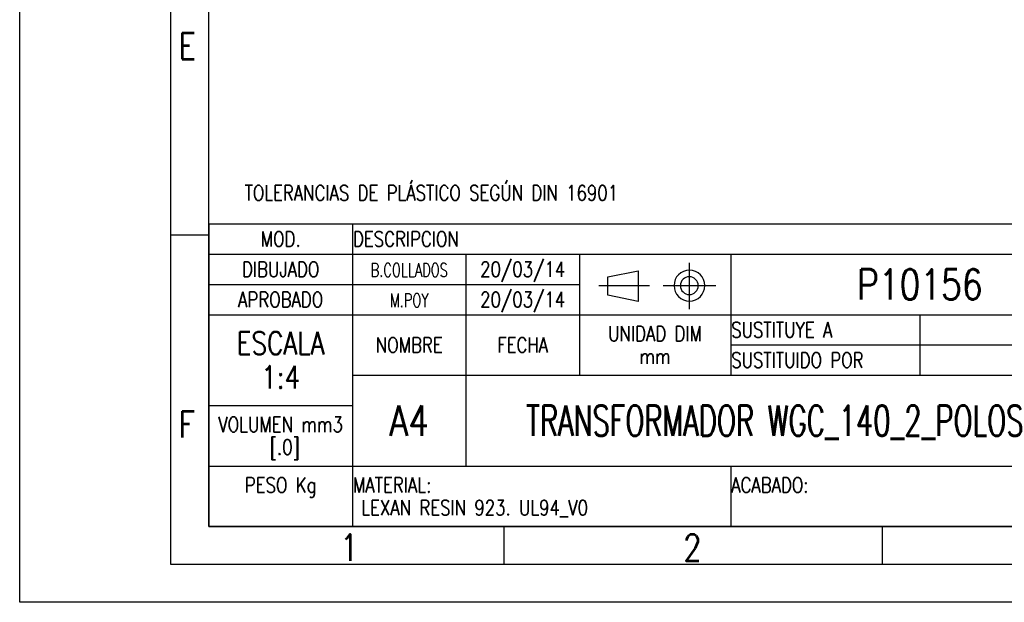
# Model space of a CAD drawing. Header units: millimetres. Extents: x 0 to 210, y 0 to 297.
# Tile 1 of 11: x 0 to 130, y 0 to 77. Entities that reach past the tile are written whole.
import ezdxf

# ---------------------------------------------------------------- set-up
doc = ezdxf.new("R2010")
doc.units = ezdxf.units.MM
doc.header["$LTSCALE"] = 19.36
doc.layers.get('0').update_dxf_attribs({"linetype": 'CONTINUOUS'})
doc.styles.get("Standard").update_dxf_attribs({"font": 'SIMPLEX.SHX', "width": 0.8})
doc.styles.add('TEXTSTYLE_2', font='SIMPLEX.SHX', dxfattribs={"width": 0.7})

msp = doc.modelspace()

# ---------------------------------------------------------------- linework, layer by layer
at = {"color": 7}
for p, q in [((0, 0), (0, 297)), ((25, 10), (25, 287)), ((25.0001, 50), (200.0001, 50)), ((25.0001, 50), (25.0001, 10)), ((44.0001, 50), (44.0001, 10)), ((25, 48.5), (20.0169, 48.5)), ((25.0001, 46), (200.0001, 46)), ((59.0001, 46), (59.0001, 18)), ((74.0001, 46), (74.0001, 30)), ((94.0001, 46), (94.0001, 30)), ((77.7301, 42.9914), (81.7801, 43.8014)), ((77.7301, 40.5614), (77.7301, 42.9914)), ((81.7801, 43.8014), (81.7801, 39.7514)), ((25.0001, 42), (74.0001, 42)), ((81.7801, 39.7514), (77.7301, 40.5614)), ((25.0001, 38), (144.0001, 38)), ((119.0001, 38), (119.0001, 30)), ((94.0001, 34), (144.0001, 34)), ((44.0001, 30), (144.0001, 30)), ((25.0001, 26), (44.0001, 26)), ((25.0001, 18), (144.0001, 18)), ((94.0001, 18), (94.0001, 10)), ((200, 10), (25, 10)), ((25.0001, 10), (200.0001, 10)), ((64, 10), (64, 5)), ((114, 10), (114, 5)), ((210, 0), (0, 0))]:
    msp.add_line(p, q, dxfattribs=at)
at = {"color": 8}
for p, q in [((20, 5), (20, 292)), ((88.5225, 44.8512), (88.5225, 38.7107)), ((76.5731, 41.8436), (83.2435, 41.8436)), ((85.088, 41.8436), (92.0184, 41.8436)), ((205, 5), (20, 5))]:
    msp.add_line(p, q, dxfattribs=at)
at = {"color": 7}
for centre, radius, start, end in [((88.5394, 41.8435), 2.0385, 180.008137, 179.991863), ((88.5217, 41.8368), 1.1772, 180.479068, 179.520932)]:
    msp.add_arc(centre, radius, start, end, dxfattribs=at)

# ---------------------------------------------------------------- texts
at = {"color": 8, "line_spacing_factor": 0.9}
for s, insert, char_height, width, attachment_point in [('E', (21.0169, 75.2543), 3.5, 2.8, 1), ('TOLERANCIAS DE PLÁSTICO SEGÚN DIN 16901', (29.7266, 55.0984), 2, 62.4, 1), ('MOD.', (34.5001, 49), 2, 6.4, 2), ('DESCRIPCION', (44.0626, 49), 2, 17.6, 1), ('DIBUJADO', (34.5001, 45), 2, 12.8, 2), ('20/03/14', (66.5001, 45), 2, 12.8, 2), ('APROBADO', (34.5001, 41), 2, 12.8, 2), ('20/03/14', (66.5001, 41), 2, 12.8, 2), ('UNIDAD DIM\\Pmm', (84.0001, 36.5), 2, 16, 2), ('SUSTITUYE A', (94.0626, 37), 2, 17.6, 1), ('ESCALA\\P1:4', (34.5001, 35.75), 3, 14.4, 2), ('NOMBRE', (51.5001, 35), 2, 9.6, 2), ('FECHA', (66.5001, 35), 2, 8, 2), ('SUSTITUIDO POR', (94.0626, 33), 2, 22.4, 1), ('F', (21.0169, 25.2543), 3.5, 2.8, 1), ('VOLUMEN mm3\\P [.0]', (34.5001, 24.5), 2, 17.6, 2), ('PESO Kg\\P ', (34.5001, 16.5), 2, 11.2, 2), ('MATERIAL:\\P LEXAN RESIN 923. UL94_V0', (44.0626, 16.5), 2, 40, 1), ('ACABADO:\\P ', (94.0626, 16.5), 2, 12.8, 1), ('1', (42.3709, 9), 3.5, 2.8, 1), ('2', (87.7284, 9), 3.5, 2.8, 1)]:
    msp.add_mtext(s, dxfattribs=dict(at, insert=insert, char_height=char_height, width=width, attachment_point=attachment_point))
at = {"color": 8, "char_height": 1.8, "attachment_point": 2, "line_spacing_factor": 0.9, "style": 'TEXTSTYLE_2'}
for s, insert, width in [('B.COLLADOS\\H2.0;{\\W0.8; }', (51.5001, 44.8), 14.2), ('M.POY\\H2.0;{\\W0.8; }', (51.5001, 40.8), 7.9)]:
    msp.add_mtext(s, dxfattribs=dict(at, insert=insert, width=width))
at = {"color": 7, "char_height": 4, "attachment_point": 2, "line_spacing_factor": 0.9}
for s, insert, width in [('P10156', (119.0001, 44), 19.2), ('A4', (51.5001, 26), 6.4)]:
    msp.add_mtext(s, dxfattribs=dict(at, insert=insert, width=width))
at = {"color": 7, "insert": (101.5001, 26), "char_height": 4, "width": 81.2, "attachment_point": 2, "line_spacing_factor": 0.9, "style": 'TEXTSTYLE_2'}
msp.add_mtext('TRANSFORMADOR WGC_140_2_POLOS', dxfattribs=at)

doc.saveas('drawing.dxf')
